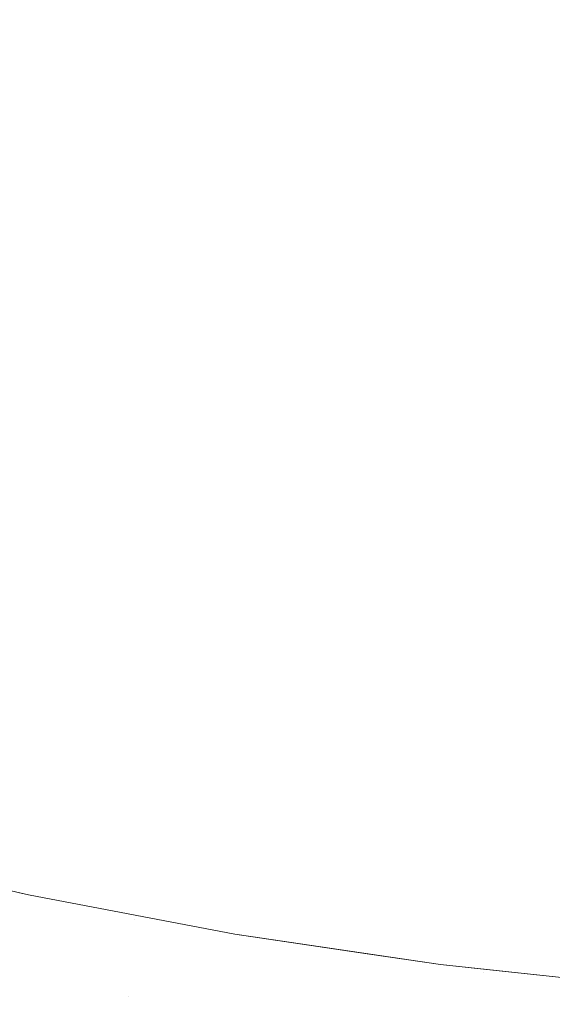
# Model space of a CAD drawing. Header units: centimetres. Extents: x -17.1 to 18.2, y 4.2 to 6.
# Tile 123 of 256: x -5.11764 to -5.10822, y 4.50021 to 4.51762. Entities that reach past the tile are written whole.
import ezdxf

# ---------------------------------------------------------------- set-up
doc = ezdxf.new("R2010")
doc.units = ezdxf.units.CM
doc.header["$LTSCALE"] = 2.54
doc.layers.add('Lucido design-1', color=7, linetype='Continuous')

# ---------------------------------------------------------------- blocks, each defined once
blk = doc.blocks.new('Gruppo-3-1')
at = {"color": 7, "linetype": 'Continuous', "lineweight": 9}
blk.add_3dface([(-17.020308, 5.900212, -2276.22217), (-17.020308, 4.300212, -2276.22217), (18.147234, 4.300212, -2276.22217), (18.147234, 5.900212, -2276.22217)], dxfattribs=at)
for points, invisible_edges in [([(-5.112375, 4.517608, -2276.667449), (-5.114256, 4.517942, -2276.667449), (-5.114138, 4.519362, -2276.665321), (-5.112272, 4.51903, -2276.665321)], 15), ([(-5.112272, 4.51903, -2276.665321), (-5.1104, 4.518742, -2276.665321), (-5.110489, 4.517318, -2276.667449), (-5.112375, 4.517608, -2276.667449)], 15), ([(-5.116259, 4.516961, -2276.669608), (-5.118143, 4.517386, -2276.669608), (-5.118002, 4.518741, -2276.667449), (-5.116132, 4.51832, -2276.667449)], 15), ([(-5.108598, 4.517072, -2276.667449), (-5.110489, 4.517318, -2276.667449), (-5.1104, 4.518742, -2276.665321), (-5.108524, 4.518499, -2276.665321)], 15), ([(-5.108524, 4.518499, -2276.665321), (-5.106645, 4.518299, -2276.665321), (-5.106704, 4.516871, -2276.667449), (-5.108598, 4.517072, -2276.667449)], 15), ([(-5.116132, 4.51832, -2276.667449), (-5.114256, 4.517942, -2276.667449), (-5.114369, 4.516581, -2276.669608), (-5.116259, 4.516961, -2276.669608)], 15), ([(-5.112474, 4.516244, -2276.669608), (-5.114369, 4.516581, -2276.669608), (-5.114256, 4.517942, -2276.667449), (-5.112375, 4.517608, -2276.667449)], 15), ([(-5.112375, 4.517608, -2276.667449), (-5.110489, 4.517318, -2276.667449), (-5.110574, 4.515952, -2276.669608), (-5.112474, 4.516244, -2276.669608)], 15), ([(-5.116381, 4.515661, -2276.671794), (-5.118278, 4.516089, -2276.671794), (-5.118143, 4.517386, -2276.669608), (-5.116259, 4.516961, -2276.669608)], 15), ([(-5.108669, 4.515704, -2276.669608), (-5.110574, 4.515952, -2276.669608), (-5.110489, 4.517318, -2276.667449), (-5.108598, 4.517072, -2276.667449)], 15), ([(-5.108598, 4.517072, -2276.667449), (-5.106704, 4.516871, -2276.667449), (-5.106761, 4.515501, -2276.669608), (-5.108669, 4.515704, -2276.669608)], 15), ([(-5.116259, 4.516961, -2276.669608), (-5.114369, 4.516581, -2276.669608), (-5.114478, 4.515278, -2276.671794), (-5.116381, 4.515661, -2276.671794)], 15), ([(-5.112569, 4.514939, -2276.671794), (-5.114478, 4.515278, -2276.671794), (-5.114369, 4.516581, -2276.669608), (-5.112474, 4.516244, -2276.669608)], 15), ([(-5.112474, 4.516244, -2276.669608), (-5.110574, 4.515952, -2276.669608), (-5.110655, 4.514645, -2276.671794), (-5.112569, 4.514939, -2276.671794)], 15), ([(-5.116497, 4.514421, -2276.674006), (-5.118407, 4.514852, -2276.674006), (-5.118278, 4.516089, -2276.671794), (-5.116381, 4.515661, -2276.671794)], 15), ([(-5.108737, 4.514396, -2276.671794), (-5.110655, 4.514645, -2276.671794), (-5.110574, 4.515952, -2276.669608), (-5.108669, 4.515704, -2276.669608)], 15), ([(-5.116381, 4.515661, -2276.671794), (-5.114478, 4.515278, -2276.671794), (-5.114581, 4.514035, -2276.674006), (-5.116497, 4.514421, -2276.674006)], 15), ([(-5.108669, 4.515704, -2276.669608), (-5.106761, 4.515501, -2276.669608), (-5.106815, 4.514191, -2276.671794), (-5.108737, 4.514396, -2276.671794)], 15), ([(-5.112659, 4.513694, -2276.674006), (-5.114581, 4.514035, -2276.674006), (-5.114478, 4.515278, -2276.671794), (-5.112569, 4.514939, -2276.671794)], 15), ([(-5.116608, 4.513241, -2276.676241), (-5.11853, 4.513675, -2276.676241), (-5.118407, 4.514852, -2276.674006), (-5.116497, 4.514421, -2276.674006)], 15), ([(-5.112569, 4.514939, -2276.671794), (-5.110655, 4.514645, -2276.671794), (-5.110732, 4.513398, -2276.674006), (-5.112659, 4.513694, -2276.674006)], 15), ([(-5.108802, 4.513147, -2276.674006), (-5.110732, 4.513398, -2276.674006), (-5.110655, 4.514645, -2276.671794), (-5.108737, 4.514396, -2276.671794)], 15), ([(-5.116497, 4.514421, -2276.674006), (-5.114581, 4.514035, -2276.674006), (-5.114679, 4.512853, -2276.676241), (-5.116608, 4.513241, -2276.676241)], 15), ([(-5.108737, 4.514396, -2276.671794), (-5.106815, 4.514191, -2276.671794), (-5.106867, 4.512941, -2276.674006), (-5.108802, 4.513147, -2276.674006)], 15), ([(-5.112745, 4.51251, -2276.676241), (-5.114679, 4.512853, -2276.676241), (-5.114581, 4.514035, -2276.674006), (-5.112659, 4.513694, -2276.674006)], 15), ([(-5.116712, 4.512122, -2276.678496), (-5.118646, 4.512558, -2276.678496), (-5.11853, 4.513675, -2276.676241), (-5.116608, 4.513241, -2276.676241)], 15), ([(-5.112659, 4.513694, -2276.674006), (-5.110732, 4.513398, -2276.674006), (-5.110806, 4.512212, -2276.676241), (-5.112745, 4.51251, -2276.676241)], 15), ([(-5.108863, 4.511959, -2276.676241), (-5.110806, 4.512212, -2276.676241), (-5.110732, 4.513398, -2276.674006), (-5.108802, 4.513147, -2276.674006)], 15), ([(-5.116608, 4.513241, -2276.676241), (-5.114679, 4.512853, -2276.676241), (-5.114772, 4.511732, -2276.678496), (-5.116712, 4.512122, -2276.678496)], 15), ([(-5.108802, 4.513147, -2276.674006), (-5.106867, 4.512941, -2276.674006), (-5.106916, 4.511752, -2276.676241), (-5.108863, 4.511959, -2276.676241)], 15), ([(-5.112827, 4.511386, -2276.678496), (-5.114772, 4.511732, -2276.678496), (-5.114679, 4.512853, -2276.676241), (-5.112745, 4.51251, -2276.676241)], 15), ([(-5.116811, 4.511064, -2276.680769), (-5.118756, 4.511502, -2276.680769), (-5.118646, 4.512558, -2276.678496), (-5.116712, 4.512122, -2276.678496)], 15), ([(-5.112745, 4.51251, -2276.676241), (-5.110806, 4.512212, -2276.676241), (-5.110876, 4.511086, -2276.678496), (-5.112827, 4.511386, -2276.678496)], 15), ([(-5.108921, 4.510832, -2276.678496), (-5.110876, 4.511086, -2276.678496), (-5.110806, 4.512212, -2276.676241), (-5.108863, 4.511959, -2276.676241)], 15), ([(-5.116712, 4.512122, -2276.678496), (-5.114772, 4.511732, -2276.678496), (-5.114861, 4.510671, -2276.680769), (-5.116811, 4.511064, -2276.680769)], 15), ([(-5.108863, 4.511959, -2276.676241), (-5.106916, 4.511752, -2276.676241), (-5.106963, 4.510624, -2276.678496), (-5.108921, 4.510832, -2276.678496)], 15), ([(-5.112904, 4.510324, -2276.680769), (-5.114861, 4.510671, -2276.680769), (-5.114772, 4.511732, -2276.678496), (-5.112827, 4.511386, -2276.678496)], 15), ([(-5.116905, 4.510067, -2276.683058), (-5.118859, 4.510508, -2276.683058), (-5.118756, 4.511502, -2276.680769), (-5.116811, 4.511064, -2276.680769)], 15), ([(-5.112827, 4.511386, -2276.678496), (-5.110876, 4.511086, -2276.678496), (-5.110943, 4.510022, -2276.680769), (-5.112904, 4.510324, -2276.680769)], 15), ([(-5.116811, 4.511064, -2276.680769), (-5.114861, 4.510671, -2276.680769), (-5.114944, 4.509672, -2276.683058), (-5.116905, 4.510067, -2276.683058)], 15), ([(-5.108977, 4.509767, -2276.680769), (-5.110943, 4.510022, -2276.680769), (-5.110876, 4.511086, -2276.678496), (-5.108921, 4.510832, -2276.678496)], 15), ([(-5.108921, 4.510832, -2276.678496), (-5.106963, 4.510624, -2276.678496), (-5.107007, 4.509557, -2276.680769), (-5.108977, 4.509767, -2276.680769)], 15), ([(-5.112977, 4.509323, -2276.683058), (-5.114944, 4.509672, -2276.683058), (-5.114861, 4.510671, -2276.680769), (-5.112904, 4.510324, -2276.680769)], 15), ([(-5.116992, 4.509132, -2276.68536), (-5.118957, 4.509575, -2276.68536), (-5.118859, 4.510508, -2276.683058), (-5.116905, 4.510067, -2276.683058)], 15), ([(-5.112904, 4.510324, -2276.680769), (-5.110943, 4.510022, -2276.680769), (-5.111005, 4.50902, -2276.683058), (-5.112977, 4.509323, -2276.683058)], 15), ([(-5.116905, 4.510067, -2276.683058), (-5.114944, 4.509672, -2276.683058), (-5.115022, 4.508735, -2276.68536), (-5.116992, 4.509132, -2276.68536)], 15), ([(-5.109029, 4.508763, -2276.683058), (-5.111005, 4.50902, -2276.683058), (-5.110943, 4.510022, -2276.680769), (-5.108977, 4.509767, -2276.680769)], 15), ([(-5.108977, 4.509767, -2276.680769), (-5.107007, 4.509557, -2276.680769), (-5.107049, 4.508553, -2276.683058), (-5.109029, 4.508763, -2276.683058)], 15), ([(-5.117074, 4.508258, -2276.687674), (-5.119047, 4.508703, -2276.687674), (-5.118957, 4.509575, -2276.68536), (-5.116992, 4.509132, -2276.68536)], 15), ([(-5.113045, 4.508384, -2276.68536), (-5.115022, 4.508735, -2276.68536), (-5.114944, 4.509672, -2276.683058), (-5.112977, 4.509323, -2276.683058)], 15), ([(-5.112977, 4.509323, -2276.683058), (-5.111005, 4.50902, -2276.683058), (-5.111063, 4.508079, -2276.68536), (-5.113045, 4.508384, -2276.68536)], 15), ([(-5.116992, 4.509132, -2276.68536), (-5.115022, 4.508735, -2276.68536), (-5.115094, 4.507859, -2276.687674), (-5.117074, 4.508258, -2276.687674)], 15), ([(-5.109078, 4.507821, -2276.68536), (-5.111063, 4.508079, -2276.68536), (-5.111005, 4.50902, -2276.683058), (-5.109029, 4.508763, -2276.683058)], 15), ([(-5.11715, 4.507445, -2276.689995), (-5.119132, 4.507892, -2276.689995), (-5.119047, 4.508703, -2276.687674), (-5.117074, 4.508258, -2276.687674)], 15), ([(-5.113109, 4.507507, -2276.687674), (-5.115094, 4.507859, -2276.687674), (-5.115022, 4.508735, -2276.68536), (-5.113045, 4.508384, -2276.68536)], 15), ([(-5.109029, 4.508763, -2276.683058), (-5.107049, 4.508553, -2276.683058), (-5.107088, 4.50761, -2276.68536), (-5.109078, 4.507821, -2276.68536)], 15), ([(-5.113045, 4.508384, -2276.68536), (-5.111063, 4.508079, -2276.68536), (-5.111118, 4.5072, -2276.687674), (-5.113109, 4.507507, -2276.687674)], 15), ([(-5.117074, 4.508258, -2276.687674), (-5.115094, 4.507859, -2276.687674), (-5.115162, 4.507045, -2276.689995), (-5.11715, 4.507445, -2276.689995)], 15), ([(-5.109123, 4.506941, -2276.687674), (-5.111118, 4.5072, -2276.687674), (-5.111063, 4.508079, -2276.68536), (-5.109078, 4.507821, -2276.68536)], 15), ([(-5.117221, 4.506693, -2276.692323), (-5.11921, 4.507141, -2276.692323), (-5.119132, 4.507892, -2276.689995), (-5.11715, 4.507445, -2276.689995)], 15), ([(-5.113168, 4.506691, -2276.689995), (-5.115162, 4.507045, -2276.689995), (-5.115094, 4.507859, -2276.687674), (-5.113109, 4.507507, -2276.687674)], 15), ([(-5.109078, 4.507821, -2276.68536), (-5.107088, 4.50761, -2276.68536), (-5.107124, 4.506729, -2276.687674), (-5.109123, 4.506941, -2276.687674)], 15), ([(-5.113109, 4.507507, -2276.687674), (-5.111118, 4.5072, -2276.687674), (-5.111169, 4.506383, -2276.689995), (-5.113168, 4.506691, -2276.689995)], 15), ([(-5.11715, 4.507445, -2276.689995), (-5.115162, 4.507045, -2276.689995), (-5.115225, 4.506291, -2276.692323), (-5.117221, 4.506693, -2276.692323)], 15), ([(-5.117285, 4.506002, -2276.694654), (-5.119282, 4.506452, -2276.694654), (-5.11921, 4.507141, -2276.692323), (-5.117221, 4.506693, -2276.692323)], 15), ([(-5.109166, 4.506123, -2276.689995), (-5.111169, 4.506383, -2276.689995), (-5.111118, 4.5072, -2276.687674), (-5.109123, 4.506941, -2276.687674)], 15), ([(-5.113223, 4.505936, -2276.692323), (-5.115225, 4.506291, -2276.692323), (-5.115162, 4.507045, -2276.689995), (-5.113168, 4.506691, -2276.689995)], 15), ([(-5.109123, 4.506941, -2276.687674), (-5.107124, 4.506729, -2276.687674), (-5.107158, 4.505909, -2276.689995), (-5.109166, 4.506123, -2276.689995)], 15), ([(-5.117221, 4.506693, -2276.692323), (-5.115225, 4.506291, -2276.692323), (-5.115282, 4.505598, -2276.694654), (-5.117285, 4.506002, -2276.694654)], 15), ([(-5.113168, 4.506691, -2276.689995), (-5.111169, 4.506383, -2276.689995), (-5.111216, 4.505627, -2276.692323), (-5.113223, 4.505936, -2276.692323)], 15), ([(-5.117344, 4.505371, -2276.696987), (-5.119347, 4.505822, -2276.696987), (-5.119282, 4.506452, -2276.694654), (-5.117285, 4.506002, -2276.694654)], 15), ([(-5.113273, 4.505242, -2276.694654), (-5.115282, 4.505598, -2276.694654), (-5.115225, 4.506291, -2276.692323), (-5.113223, 4.505936, -2276.692323)], 15), ([(-5.109205, 4.505366, -2276.692323), (-5.111216, 4.505627, -2276.692323), (-5.111169, 4.506383, -2276.689995), (-5.109166, 4.506123, -2276.689995)], 15), ([(-5.109166, 4.506123, -2276.689995), (-5.107158, 4.505909, -2276.689995), (-5.10719, 4.505152, -2276.692323), (-5.109205, 4.505366, -2276.692323)], 15), ([(-5.117285, 4.506002, -2276.694654), (-5.115282, 4.505598, -2276.694654), (-5.115335, 4.504966, -2276.696987), (-5.117344, 4.505371, -2276.696987)], 15), ([(-5.113223, 4.505936, -2276.692323), (-5.111216, 4.505627, -2276.692323), (-5.111259, 4.504932, -2276.694654), (-5.113273, 4.505242, -2276.694654)], 15), ([(-5.117398, 4.5048, -2276.699319), (-5.119407, 4.505252, -2276.699319), (-5.119347, 4.505822, -2276.696987), (-5.117344, 4.505371, -2276.696987)], 15), ([(-5.113319, 4.504608, -2276.696987), (-5.115335, 4.504966, -2276.696987), (-5.115282, 4.505598, -2276.694654), (-5.113273, 4.505242, -2276.694654)], 15), ([(-5.109241, 4.50467, -2276.694654), (-5.111259, 4.504932, -2276.694654), (-5.111216, 4.505627, -2276.692323), (-5.109205, 4.505366, -2276.692323)], 15), ([(-5.117446, 4.504287, -2276.701649), (-5.11946, 4.504741, -2276.701649), (-5.119407, 4.505252, -2276.699319), (-5.117398, 4.5048, -2276.699319)], 15), ([(-5.117344, 4.505371, -2276.696987), (-5.115335, 4.504966, -2276.696987), (-5.115382, 4.504394, -2276.699319), (-5.117398, 4.5048, -2276.699319)], 15), ([(-5.113273, 4.505242, -2276.694654), (-5.111259, 4.504932, -2276.694654), (-5.111299, 4.504298, -2276.696987), (-5.113319, 4.504608, -2276.696987)], 15), ([(-5.109205, 4.505366, -2276.692323), (-5.10719, 4.505152, -2276.692323), (-5.107219, 4.504455, -2276.694654), (-5.109241, 4.50467, -2276.694654)], 15), ([(-5.113361, 4.504035, -2276.699319), (-5.115382, 4.504394, -2276.699319), (-5.115335, 4.504966, -2276.696987), (-5.113319, 4.504608, -2276.696987)], 15), ([(-5.109274, 4.504034, -2276.696987), (-5.111299, 4.504298, -2276.696987), (-5.111259, 4.504932, -2276.694654), (-5.109241, 4.50467, -2276.694654)], 15), ([(-5.117488, 4.503833, -2276.703974), (-5.119507, 4.504288, -2276.703974), (-5.11946, 4.504741, -2276.701649), (-5.117446, 4.504287, -2276.701649)], 15), ([(-5.117398, 4.5048, -2276.699319), (-5.115382, 4.504394, -2276.699319), (-5.115425, 4.50388, -2276.701649), (-5.117446, 4.504287, -2276.701649)], 15), ([(-5.113319, 4.504608, -2276.696987), (-5.111299, 4.504298, -2276.696987), (-5.111335, 4.503723, -2276.699319), (-5.113361, 4.504035, -2276.699319)], 15), ([(-5.109241, 4.50467, -2276.694654), (-5.107219, 4.504455, -2276.694654), (-5.107245, 4.503819, -2276.696987), (-5.109274, 4.504034, -2276.696987)], 15), ([(-5.113398, 4.50352, -2276.701649), (-5.115425, 4.50388, -2276.701649), (-5.115382, 4.504394, -2276.699319), (-5.113361, 4.504035, -2276.699319)], 15), ([(-5.117525, 4.503436, -2276.706291), (-5.119548, 4.503892, -2276.706291), (-5.119507, 4.504288, -2276.703974), (-5.117488, 4.503833, -2276.703974)], 15), ([(-5.117446, 4.504287, -2276.701649), (-5.115425, 4.50388, -2276.701649), (-5.115463, 4.503425, -2276.703974), (-5.117488, 4.503833, -2276.703974)], 15), ([(-5.109304, 4.503459, -2276.699319), (-5.111335, 4.503723, -2276.699319), (-5.111299, 4.504298, -2276.696987), (-5.109274, 4.504034, -2276.696987)], 15), ([(-5.113361, 4.504035, -2276.699319), (-5.111335, 4.503723, -2276.699319), (-5.111367, 4.503208, -2276.701649), (-5.113398, 4.50352, -2276.701649)], 15), ([(-5.109274, 4.504034, -2276.696987), (-5.107245, 4.503819, -2276.696987), (-5.107269, 4.503243, -2276.699319), (-5.109304, 4.503459, -2276.699319)], 15), ([(-5.117557, 4.503096, -2276.7086), (-5.119584, 4.503552, -2276.7086), (-5.119548, 4.503892, -2276.706291), (-5.117525, 4.503436, -2276.706291)], 15), ([(-5.117488, 4.503833, -2276.703974), (-5.115463, 4.503425, -2276.703974), (-5.115496, 4.503027, -2276.706291), (-5.117525, 4.503436, -2276.706291)], 15), ([(-5.113432, 4.503064, -2276.703974), (-5.115463, 4.503425, -2276.703974), (-5.115425, 4.50388, -2276.701649), (-5.113398, 4.50352, -2276.701649)], 15), ([(-5.10933, 4.502943, -2276.701649), (-5.111367, 4.503208, -2276.701649), (-5.111335, 4.503723, -2276.699319), (-5.109304, 4.503459, -2276.699319)], 15), ([(-5.117584, 4.502811, -2276.710899), (-5.119613, 4.503268, -2276.710899), (-5.119584, 4.503552, -2276.7086), (-5.117557, 4.503096, -2276.7086)], 15), ([(-5.113398, 4.50352, -2276.701649), (-5.111367, 4.503208, -2276.701649), (-5.111395, 4.502751, -2276.703974), (-5.113432, 4.503064, -2276.703974)], 15), ([(-5.117525, 4.503436, -2276.706291), (-5.115496, 4.503027, -2276.706291), (-5.115524, 4.502686, -2276.7086), (-5.117557, 4.503096, -2276.7086)], 15), ([(-5.11346, 4.502666, -2276.706291), (-5.115496, 4.503027, -2276.706291), (-5.115463, 4.503425, -2276.703974), (-5.113432, 4.503064, -2276.703974)], 15), ([(-5.109304, 4.503459, -2276.699319), (-5.107269, 4.503243, -2276.699319), (-5.10729, 4.502726, -2276.701649), (-5.10933, 4.502943, -2276.701649)], 15), ([(-5.117605, 4.50258, -2276.713185), (-5.119637, 4.503038, -2276.713185), (-5.119613, 4.503268, -2276.710899), (-5.117584, 4.502811, -2276.710899)], 15), ([(-5.109354, 4.502486, -2276.703974), (-5.111395, 4.502751, -2276.703974), (-5.111367, 4.503208, -2276.701649), (-5.10933, 4.502943, -2276.701649)], 15), ([(-5.117622, 4.502403, -2276.715456), (-5.119656, 4.502861, -2276.715456), (-5.119637, 4.503038, -2276.713185), (-5.117605, 4.50258, -2276.713185)], 15), ([(-5.117557, 4.503096, -2276.7086), (-5.115524, 4.502686, -2276.7086), (-5.115548, 4.502401, -2276.710899), (-5.117584, 4.502811, -2276.710899)], 15), ([(-5.113485, 4.502324, -2276.7086), (-5.115524, 4.502686, -2276.7086), (-5.115496, 4.503027, -2276.706291), (-5.11346, 4.502666, -2276.706291)], 15), ([(-5.113432, 4.503064, -2276.703974), (-5.111395, 4.502751, -2276.703974), (-5.11142, 4.502352, -2276.706291), (-5.11346, 4.502666, -2276.706291)], 15), ([(-5.10933, 4.502943, -2276.701649), (-5.10729, 4.502726, -2276.701649), (-5.107309, 4.502268, -2276.703974), (-5.109354, 4.502486, -2276.703974)], 15), ([(-5.117634, 4.502278, -2276.717712), (-5.119668, 4.502737, -2276.717712), (-5.119656, 4.502861, -2276.715456), (-5.117622, 4.502403, -2276.715456)], 15), ([(-5.117584, 4.502811, -2276.710899), (-5.115548, 4.502401, -2276.710899), (-5.115567, 4.50217, -2276.713185), (-5.117605, 4.50258, -2276.713185)], 15), ([(-5.117641, 4.502204, -2276.71995), (-5.119676, 4.502663, -2276.71995), (-5.119668, 4.502737, -2276.717712), (-5.117634, 4.502278, -2276.717712)], 15), ([(-5.117483, 4.502146, -2276.72217), (-5.119675, 4.502657, -2276.72217), (-5.119676, 4.502663, -2276.71995), (-5.117641, 4.502204, -2276.71995)], 14), ([(-5.119675, 4.502657, -2276.72217), (-5.117483, 4.502146, -2276.72217), (-5.117483, 4.502146, -2276.92217), (-5.117642, 4.502183, -2276.92217)], 10), ([(-5.113506, 4.502038, -2276.710899), (-5.115548, 4.502401, -2276.710899), (-5.115524, 4.502686, -2276.7086), (-5.113485, 4.502324, -2276.7086)], 15), ([(-5.11346, 4.502666, -2276.706291), (-5.11142, 4.502352, -2276.706291), (-5.111441, 4.50201, -2276.7086), (-5.113485, 4.502324, -2276.7086)], 15), ([(-5.109375, 4.502086, -2276.706291), (-5.11142, 4.502352, -2276.706291), (-5.111395, 4.502751, -2276.703974), (-5.109354, 4.502486, -2276.703974)], 15), ([(-5.117605, 4.50258, -2276.713185), (-5.115567, 4.50217, -2276.713185), (-5.115582, 4.501992, -2276.715456), (-5.117622, 4.502403, -2276.715456)], 15), ([(-5.109354, 4.502486, -2276.703974), (-5.107309, 4.502268, -2276.703974), (-5.107326, 4.501868, -2276.706291), (-5.109375, 4.502086, -2276.706291)], 15), ([(-5.117634, 4.502278, -2276.717712), (-5.115592, 4.501867, -2276.717712), (-5.115599, 4.501793, -2276.71995), (-5.117641, 4.502204, -2276.71995)], 15), ([(-5.117622, 4.502403, -2276.715456), (-5.115582, 4.501992, -2276.715456), (-5.115592, 4.501867, -2276.717712), (-5.117634, 4.502278, -2276.717712)], 15), ([(-5.113523, 4.501807, -2276.713185), (-5.115567, 4.50217, -2276.713185), (-5.115548, 4.502401, -2276.710899), (-5.113506, 4.502038, -2276.710899)], 15), ([(-5.113485, 4.502324, -2276.7086), (-5.111441, 4.50201, -2276.7086), (-5.111459, 4.501723, -2276.710899), (-5.113506, 4.502038, -2276.710899)], 15), ([(-5.109392, 4.501744, -2276.7086), (-5.111441, 4.50201, -2276.7086), (-5.11142, 4.502352, -2276.706291), (-5.109375, 4.502086, -2276.706291)], 15), ([(-5.117648, 4.50213, -2276.925344), (-5.115605, 4.501718, -2276.925344), (-5.115618, 4.501562, -2276.928615), (-5.117662, 4.501974, -2276.928615)], 15), ([(-5.117648, 4.50213, -2276.925344), (-5.117642, 4.502183, -2276.92217), (-5.117483, 4.502146, -2276.92217)], 9), ([(-5.115605, 4.501718, -2276.925344), (-5.117648, 4.50213, -2276.925344), (-5.117483, 4.502146, -2276.92217)], 11), ([(-5.117483, 4.502146, -2276.72217), (-5.117641, 4.502204, -2276.71995), (-5.115599, 4.501793, -2276.71995)], 11), ([(-5.117483, 4.502146, -2276.92217), (-5.113837, 4.501452, -2276.92217), (-5.115605, 4.501718, -2276.925344)], 10), ([(-5.113837, 4.501452, -2276.92217), (-5.117483, 4.502146, -2276.92217), (-5.117483, 4.502146, -2276.72217), (-5.115597, 4.501787, -2276.72217)], 10), ([(-5.115599, 4.501793, -2276.71995), (-5.115597, 4.501787, -2276.72217), (-5.117483, 4.502146, -2276.72217)], 9), ([(-5.113536, 4.501629, -2276.715456), (-5.115582, 4.501992, -2276.715456), (-5.115567, 4.50217, -2276.713185), (-5.113523, 4.501807, -2276.713185)], 15), ([(-5.109375, 4.502086, -2276.706291), (-5.107326, 4.501868, -2276.706291), (-5.10734, 4.501525, -2276.7086), (-5.109392, 4.501744, -2276.7086)], 15), ([(-5.117662, 4.501974, -2276.928615), (-5.115618, 4.501562, -2276.928615), (-5.11564, 4.50129, -2276.931982), (-5.117688, 4.501702, -2276.931982)], 15), ([(-5.113545, 4.501504, -2276.717712), (-5.115592, 4.501867, -2276.717712), (-5.115582, 4.501992, -2276.715456), (-5.113536, 4.501629, -2276.715456)], 15), ([(-5.113506, 4.502038, -2276.710899), (-5.111459, 4.501723, -2276.710899), (-5.111473, 4.501492, -2276.713185), (-5.113523, 4.501807, -2276.713185)], 15), ([(-5.109407, 4.501457, -2276.710899), (-5.111459, 4.501723, -2276.710899), (-5.111441, 4.50201, -2276.7086), (-5.109392, 4.501744, -2276.7086)], 15), ([(-5.11355, 4.501429, -2276.71995), (-5.115599, 4.501793, -2276.71995), (-5.115592, 4.501867, -2276.717712), (-5.113545, 4.501504, -2276.717712)], 15), ([(-5.115599, 4.501793, -2276.71995), (-5.11355, 4.501429, -2276.71995), (-5.113837, 4.501452, -2276.72217)], 11), ([(-5.113837, 4.501452, -2276.72217), (-5.115597, 4.501787, -2276.72217), (-5.115599, 4.501793, -2276.71995)], 10), ([(-5.115597, 4.501787, -2276.72217), (-5.113837, 4.501452, -2276.72217), (-5.113837, 4.501452, -2276.92217)], 10), ([(-5.113523, 4.501807, -2276.713185), (-5.111473, 4.501492, -2276.713185), (-5.111484, 4.501314, -2276.715456), (-5.113536, 4.501629, -2276.715456)], 15), ([(-5.109419, 4.501225, -2276.713185), (-5.111473, 4.501492, -2276.713185), (-5.111459, 4.501723, -2276.710899), (-5.109407, 4.501457, -2276.710899)], 15), ([(-5.109392, 4.501744, -2276.7086), (-5.10734, 4.501525, -2276.7086), (-5.107352, 4.501238, -2276.710899), (-5.109407, 4.501457, -2276.710899)], 15), ([(-5.117688, 4.501702, -2276.931982), (-5.11564, 4.50129, -2276.931982), (-5.115674, 4.50089, -2276.935444), (-5.117725, 4.501304, -2276.935444)], 15), ([(-5.113587, 4.500925, -2276.931982), (-5.11564, 4.50129, -2276.931982), (-5.115618, 4.501562, -2276.928615), (-5.113567, 4.501198, -2276.928615)], 15), ([(-5.113567, 4.501198, -2276.928615), (-5.115618, 4.501562, -2276.928615), (-5.115605, 4.501718, -2276.925344), (-5.113556, 4.501355, -2276.925344)], 15), ([(-5.113556, 4.501355, -2276.925344), (-5.115605, 4.501718, -2276.925344), (-5.113837, 4.501452, -2276.92217), (-5.113551, 4.50141, -2276.92217)], 11), ([(-5.113536, 4.501629, -2276.715456), (-5.111484, 4.501314, -2276.715456), (-5.111492, 4.501188, -2276.717712), (-5.113545, 4.501504, -2276.717712)], 15), ([(-5.113837, 4.501452, -2276.72217), (-5.111496, 4.501106, -2276.72217), (-5.110199, 4.500914, -2276.92217), (-5.113551, 4.50141, -2276.92217)], 10), ([(-5.113551, 4.50141, -2276.92217), (-5.113837, 4.501452, -2276.92217), (-5.113837, 4.501452, -2276.72217)], 10), ([(-5.11355, 4.501429, -2276.71995), (-5.111497, 4.501114, -2276.71995), (-5.111496, 4.501106, -2276.72217), (-5.113837, 4.501452, -2276.72217)], 11), ([(-5.113551, 4.50141, -2276.92217), (-5.110199, 4.500914, -2276.92217), (-5.111502, 4.501039, -2276.925344), (-5.113556, 4.501355, -2276.925344)], 14), ([(-5.113545, 4.501504, -2276.717712), (-5.111492, 4.501188, -2276.717712), (-5.111497, 4.501114, -2276.71995), (-5.11355, 4.501429, -2276.71995)], 15), ([(-5.109429, 4.501046, -2276.715456), (-5.111484, 4.501314, -2276.715456), (-5.111473, 4.501492, -2276.713185), (-5.109419, 4.501225, -2276.713185)], 15), ([(-5.109407, 4.501457, -2276.710899), (-5.107352, 4.501238, -2276.710899), (-5.107362, 4.501006, -2276.713185), (-5.109419, 4.501225, -2276.713185)], 15), ([(-5.117725, 4.501304, -2276.935444), (-5.115674, 4.50089, -2276.935444), (-5.115718, 4.500353, -2276.938998), (-5.117775, 4.500768, -2276.938998)], 15), ([(-5.113616, 4.500525, -2276.935444), (-5.115674, 4.50089, -2276.935444), (-5.11564, 4.50129, -2276.931982), (-5.113587, 4.500925, -2276.931982)], 15), ([(-5.113556, 4.501355, -2276.925344), (-5.111502, 4.501039, -2276.925344), (-5.111511, 4.500882, -2276.928615), (-5.113567, 4.501198, -2276.928615)], 15), ([(-5.109435, 4.500921, -2276.717712), (-5.111492, 4.501188, -2276.717712), (-5.111484, 4.501314, -2276.715456), (-5.109429, 4.501046, -2276.715456)], 15), ([(-5.109419, 4.501225, -2276.713185), (-5.107362, 4.501006, -2276.713185), (-5.107369, 4.500827, -2276.715456), (-5.109429, 4.501046, -2276.715456)], 15), ([(-5.113567, 4.501198, -2276.928615), (-5.111511, 4.500882, -2276.928615), (-5.111528, 4.500609, -2276.931982), (-5.113587, 4.500925, -2276.931982)], 15), ([(-5.109451, 4.500614, -2276.928615), (-5.111511, 4.500882, -2276.928615), (-5.111502, 4.501039, -2276.925344), (-5.109443, 4.500771, -2276.925344)], 15), ([(-5.109443, 4.500771, -2276.925344), (-5.111502, 4.501039, -2276.925344), (-5.110199, 4.500914, -2276.92217)], 11), ([(-5.109439, 4.500846, -2276.71995), (-5.111497, 4.501114, -2276.71995), (-5.111492, 4.501188, -2276.717712), (-5.109435, 4.500921, -2276.717712)], 15), ([(-5.111497, 4.501114, -2276.71995), (-5.109439, 4.500846, -2276.71995), (-5.110199, 4.500914, -2276.72217)], 11), ([(-5.110199, 4.500914, -2276.72217), (-5.111496, 4.501106, -2276.72217), (-5.111497, 4.501114, -2276.71995)], 10), ([(-5.111496, 4.501106, -2276.72217), (-5.110199, 4.500914, -2276.72217), (-5.110199, 4.500914, -2276.92217)], 10), ([(-5.109429, 4.501046, -2276.715456), (-5.107369, 4.500827, -2276.715456), (-5.107374, 4.500701, -2276.717712), (-5.109435, 4.500921, -2276.717712)], 15), ([(-5.113655, 4.499987, -2276.938998), (-5.115718, 4.500353, -2276.938998), (-5.115674, 4.50089, -2276.935444), (-5.113616, 4.500525, -2276.935444)], 15), ([(-5.113587, 4.500925, -2276.931982), (-5.111528, 4.500609, -2276.931982), (-5.111553, 4.500208, -2276.935444), (-5.113616, 4.500525, -2276.935444)], 15), ([(-5.109465, 4.50034, -2276.931982), (-5.111528, 4.500609, -2276.931982), (-5.111511, 4.500882, -2276.928615), (-5.109451, 4.500614, -2276.928615)], 15), ([(-5.110199, 4.500914, -2276.92217), (-5.109439, 4.500834, -2276.92217), (-5.109443, 4.500771, -2276.925344)], 10), ([(-5.106566, 4.500529, -2276.92217), (-5.109439, 4.500834, -2276.92217), (-5.110199, 4.500914, -2276.72217), (-5.107377, 4.500615, -2276.72217)], 10), ([(-5.109439, 4.500834, -2276.92217), (-5.110199, 4.500914, -2276.92217), (-5.110199, 4.500914, -2276.72217)], 10), ([(-5.109439, 4.500846, -2276.71995), (-5.107377, 4.500627, -2276.71995), (-5.107377, 4.500615, -2276.72217), (-5.110199, 4.500914, -2276.72217)], 11), ([(-5.109435, 4.500921, -2276.717712), (-5.107374, 4.500701, -2276.717712), (-5.107377, 4.500627, -2276.71995), (-5.109439, 4.500846, -2276.71995)], 15), ([(-5.117775, 4.500768, -2276.938998), (-5.115718, 4.500353, -2276.938998), (-5.115775, 4.499667, -2276.942641), (-5.117839, 4.500083, -2276.942641)], 15), ([(-5.109443, 4.500771, -2276.925344), (-5.10738, 4.500552, -2276.925344), (-5.107387, 4.500395, -2276.928615), (-5.109451, 4.500614, -2276.928615)], 15), ([(-5.109439, 4.500834, -2276.92217), (-5.106566, 4.500529, -2276.92217), (-5.10738, 4.500552, -2276.925344), (-5.109443, 4.500771, -2276.925344)], 14), ([(-5.113616, 4.500525, -2276.935444), (-5.111553, 4.500208, -2276.935444), (-5.111587, 4.499669, -2276.938998), (-5.113655, 4.499987, -2276.938998)], 15), ([(-5.109486, 4.499939, -2276.935444), (-5.111553, 4.500208, -2276.935444), (-5.111528, 4.500609, -2276.931982), (-5.109465, 4.50034, -2276.931982)], 15), ([(-5.109451, 4.500614, -2276.928615), (-5.107387, 4.500395, -2276.928615), (-5.107398, 4.500121, -2276.931982), (-5.109465, 4.50034, -2276.931982)], 15), ([(-5.113679, 4.499663, -2276.940809), (-5.115775, 4.499667, -2276.942641), (-5.115718, 4.500353, -2276.938998)], 11), ([(-5.115718, 4.500353, -2276.938998), (-5.113655, 4.499987, -2276.938998), (-5.113679, 4.499663, -2276.940809)], 11), ([(-5.109465, 4.50034, -2276.931982), (-5.107398, 4.500121, -2276.931982), (-5.107415, 4.499719, -2276.935444), (-5.109486, 4.499939, -2276.935444)], 15)]:
    blk.add_3dface(points, dxfattribs=dict(at, invisible_edges=invisible_edges))
blk = doc.blocks.new('Gruppo-4-1')
at = {"color": 7}
blk.add_blockref('Gruppo-3-1', (0, 0), dxfattribs=at)

msp = doc.modelspace()

# ---------------------------------------------------------------- block references
at = {"layer": 'Lucido design-1', "color": 7}
msp.add_blockref('Gruppo-4-1', (0, 0), dxfattribs=at)

doc.saveas('drawing.dxf')
